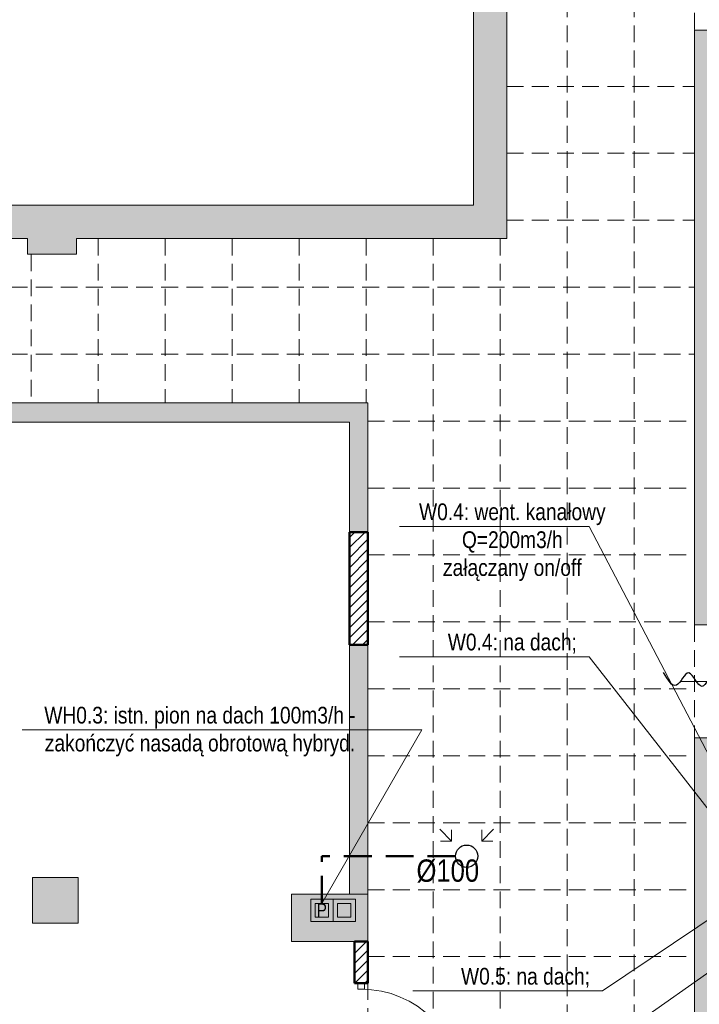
# Model space of a CAD drawing. Header units: millimetres. Extents: x -23540 to 53212, y -37964 to 41185.
# Tile 197 of 203: x 17303 to 17911, y -30390 to -29507. Entities that reach past the tile are written whole.
import ezdxf

# ---------------------------------------------------------------- set-up
doc = ezdxf.new("R2010")
doc.units = ezdxf.units.MM
doc.linetypes.add('DASHED', pattern=[0.75, 0.5, -0.25])
doc.linetypes.add('DASHEDX2', pattern=[1.5, 1, -0.5])
doc.layers.get('0').update_dxf_attribs({"lineweight": 18})
for name, color, linetype, lineweight in [('Cienka', 7, 'Continuous', 18), ('mm_went_opis', 7, 'Continuous', 15), ('mm_Wentylacja', 5, 'Continuous', 50), ('PG_PRZERYWANE_ŚREDNIE', 1, 'DASHEDX2', 18), ('PG_WIDOKOWE_CIENKIE', 1, 'Continuous', 18), ('PG_ŚCIANY_DZIAŁOWE', 3, 'Continuous', 18), ('PG_ŚCIANY_SŁUPY', 4, 'Continuous', 18), ('Przekrojowa', 60, 'Continuous', 18)]:
    doc.layers.add(name, color=color, linetype=linetype, lineweight=lineweight)
doc.styles.get("Standard").update_dxf_attribs({"font": 'arial.ttf'})

# ---------------------------------------------------------------- blocks, each defined once
blk = doc.blocks.new('podciecie')
at = {"layer": 'mm_Wentylacja', "color": 142, "lineweight": 30}
for p, q in [((23288, -37590.5), (23280.93, -37583.43)), ((23288, -37575.5), (23288, -37590.5)), ((23288, -37590.5), (23295.07, -37583.43))]:
    blk.add_line(p, q, dxfattribs=at)
blk.add_spline([(23288, -37575.5), (23283.25, -37570.75), (23295.25, -37558.75), (23284.25, -37547.75), (23295.75, -37536.25)], degree=3, dxfattribs=at)
blk = doc.blocks.new('A$Ca7df3ec1')
at = {"layer": 'PG_ŚCIANY_SŁUPY', "color": 252, "lineweight": 13}
for points in [[(2, 22), (22, 22), (22, 2), (2, 2)], [(6, 18), (18, 18), (18, 6), (6, 6)]]:
    blk.add_lwpolyline(points, close=True, dxfattribs=at)

msp = doc.modelspace()

# ---------------------------------------------------------------- hatches: boundary and pattern name
at = {"layer": 'PG_ŚCIANY_DZIAŁOWE', "true_color": 0x939598, "transparency": 33554610}
h = msp.add_hatch(color=252, dxfattribs=at)
h.dxf.hatch_style = 1
h.paths.add_polyline_path([(17738.86, -29334.46), (17770.86, -29334.46), (17770.86, -29286.46), (17738.86, -29286.46), (17738.86, -29242.46), (17906.86, -29242.46), (17906.86, -29257.21), (17957.86, -29257.21), (17957.86, -29212.46), (17708.86, -29212.46), (17708.86, -29673.46), (16618.36, -29673.46), (16618.36, -29703.46), (16710.36, -29703.46), (16710.36, -29717.46), (16753.36, -29717.46), (16753.36, -29703.46), (17309.36, -29703.46), (17309.36, -29717.46), (17353.36, -29717.46), (17353.36, -29703.46), (17738.86, -29703.46)])
h = msp.add_hatch(color=252, dxfattribs=at)
h.dxf.hatch_style = 1
h.paths.add_polyline_path([(17913.61, -30145.22), (17918.61, -30145.22), (17918.61, -30150.72), (17913.61, -30150.72)])
h.paths.add_polyline_path([(17906.86, -30049.72), (17930.36, -30049.72), (17930.36, -29716.72), (17970.36, -29716.72), (17970.36, -29702.72), (18010.86, -29702.72), (18010.86, -29645.46), (17957.86, -29645.46), (17957.86, -29516.46), (17906.86, -29516.46)])
h.paths.add_polyline_path([(17930.36, -30150.72), (17918.61, -30150.72), (17918.61, -30145.22), (17913.61, -30145.22), (17913.61, -30150.72), (17906.86, -30150.72), (17906.86, -31104.46), (18101.98, -31104.46), (18101.98, -31144.22), (18121.86, -31144.22), (18121.86, -31327.46), (18406.86, -31327.46), (18406.86, -31312.46), (18136.86, -31312.46), (18136.86, -31104.46), (18524.86, -31104.46), (18524.86, -31327.46), (18563.86, -31327.46), (18563.86, -31330.46), (18693.91, -31330.46), (18732.86, -31330.46), (18769.79, -31300.46), (18575.36, -31300.46), (18575.36, -31079.46), (17930.36, -31079.46), (17930.36, -30518.72), (18111.86, -30518.72), (18111.86, -30497.22), (17930.36, -30497.22), (17930.36, -30314.72), (17945.36, -30314.72), (17945.36, -30272.22), (17930.36, -30272.22)])
h = msp.add_hatch(color=252, dxfattribs=at)
h.dxf.hatch_style = 1
h.paths.add_polyline_path([(16754.86, -29867.96), (17597.86, -29867.96), (17597.86, -29966.46), (17614.36, -29966.46), (17614.36, -29850.46), (16651.36, -29850.46), (16651.36, -29867.96), (16681.86, -29867.96), (16688.86, -30377.96), (16754.86, -30377.96)])
h = msp.add_hatch(color=252, dxfattribs=at)
h.dxf.hatch_style = 1
h.paths.add_polyline_path([(17614.36, -30067.46), (17597.86, -30067.46), (17597.86, -30175.46), (17597.86, -30290.96), (17614.36, -30290.96), (17614.36, -30170.46)])
h = msp.add_hatch(color=252, dxfattribs=at)
h.dxf.hatch_style = 1
h.paths.add_polyline_path([(17313.86, -30316.96), (17354.86, -30316.96), (17354.86, -30275.96), (17313.86, -30275.96)])
h = msp.add_hatch(color=252, dxfattribs=at)
h.dxf.hatch_style = 1
h.paths.add_polyline_path([(17614.36, -30290.96), (17597.86, -30290.96), (17545.86, -30290.96), (17545.86, -30316.46), (17545.86, -30333.46), (17594.36, -30333.46), (17602.36, -30333.46), (17614.36, -30333.46), (17614.36, -30321.46)])

# ---------------------------------------------------------------- linework, layer by layer
at = {"color": 251, "lineweight": 20, "true_color": 0x636466}
for p, q in [((17708.86, -29212.46), (17708.86, -29673.46)), ((17738.86, -29334.46), (17738.86, -29703.46)), ((17906.86, -29516.46), (17906.86, -30049.72)), ((17957.86, -29516.46), (17906.86, -29516.46)), ((16618.36, -29673.46), (17708.86, -29673.46)), ((17309.36, -29703.46), (16753.36, -29703.46)), ((17738.86, -29703.46), (17353.36, -29703.46)), ((17353.36, -29717.46), (17309.36, -29717.46)), ((17906.86, -30150.72), (17906.86, -31104.46)), ((17545.86, -30333.46), (17602.36, -30333.46))]:
    msp.add_line(p, q, dxfattribs=at)
at = {"color": 251, "true_color": 0x636466}
for p, q in [((17309.36, -29717.46), (17309.36, -29703.46)), ((17353.36, -29717.46), (17353.36, -29703.46)), ((17614.36, -29850.46), (16651.36, -29850.46)), ((17614.36, -29966.46), (17614.36, -29850.46)), ((16754.86, -29867.96), (17597.86, -29867.96)), ((17597.86, -29867.96), (17597.86, -29966.46)), ((17597.86, -29966.46), (17614.36, -29966.46)), ((17597.86, -30067.46), (17597.86, -30290.96)), ((17597.86, -30067.46), (17614.36, -30067.46)), ((17614.36, -30290.96), (17614.36, -30067.46)), ((17313.86, -30275.96), (17354.86, -30275.96)), ((17313.86, -30275.96), (17313.86, -30316.96)), ((17354.86, -30275.96), (17354.86, -30316.96)), ((17614.36, -30290.96), (17545.86, -30290.96)), ((17545.86, -30290.96), (17545.86, -30333.46)), ((17614.36, -30333.46), (17614.36, -30290.96)), ((17313.86, -30316.96), (17354.86, -30316.96)), ((17602.36, -30333.46), (17614.36, -30333.46)), ((17611.36, -30370.59), (17605.36, -30370.59)), ((17605.36, -30370.59), (17605.36, -30376.09)), ((17611.36, -30376.09), (17611.36, -30370.59)), ((17605.36, -30376.09), (17611.36, -30376.09))]:
    msp.add_line(p, q, dxfattribs=at)
at = {"color": 251, "true_color": 0x636466, "extrusion": (0, 0, -1)}
msp.add_line((17951.2, -30100.22), (17894.71, -30100.22), dxfattribs=at)
msp.add_arc((-17608.36, -30466.09), 90, 90, 180, dxfattribs=at)
at = {"layer": 'Cienka', "color": 251, "true_color": 0x636466}
for p, q in [((17930.36, -30049.72), (17906.86, -30049.72)), ((17930.36, -30150.72), (17906.86, -30150.72))]:
    msp.add_line(p, q, dxfattribs=at)
at = {"layer": 'mm_went_opis'}
for p, q in [((17812.59, -29961.38), (17642.76, -29961.38)), ((17812.59, -29961.38), (17959.46, -30242.67)), ((17812.59, -30078.11), (17642.76, -30078.11)), ((17812.59, -30078.11), (17962.19, -30270.08)), ((17662.62, -30143.67), (17304.66, -30143.67)), ((17662.62, -30143.67), (17573.18, -30299.46)), ((17824.41, -30377.67), (17982.9, -30271.2)), ((17824.41, -30427.83), (18036.85, -30278.4)), ((17824.41, -30377.67), (17654.58, -30377.67))]:
    msp.add_line(p, q, dxfattribs=at)
at = {"layer": 'mm_Wentylacja', "color": 142, "lineweight": 20}
for p, q in [((17678.71, -30232.82), (17689.32, -30243.43)), ((17727, -30232.82), (17716.39, -30243.43)), ((17689.32, -30243.43), (17689.32, -30233.43)), ((17716.39, -30243.43), (17716.39, -30233.43)), ((17689.32, -30243.43), (17679.32, -30243.43)), ((17716.39, -30243.43), (17726.39, -30243.43))]:
    msp.add_line(p, q, dxfattribs=at)
at = {"layer": 'mm_Wentylacja', "color": 1, "linetype": 'DASHED', "lineweight": 50, "ltscale": 50}
for p in [(17692.86, -30256.96), (17573.18, -30299.46)]:
    msp.add_line(p, (17573.18, -30256.96), dxfattribs=at)
at = {"layer": 'mm_Wentylacja', "color": 1, "lineweight": 30}
msp.add_circle((17702.86, -30256.96), 10, dxfattribs=at)
at = {"layer": 'PG_PRZERYWANE_ŚREDNIE', "color": 251, "lineweight": 15, "ltscale": 15, "true_color": 0x636466}
for p, q in [((17792.86, -29242.46), (17792.86, -31872.46)), ((17852.86, -29242.46), (17852.86, -31872.46)), ((17906.86, -29388.46), (17906.86, -29516.46)), ((17738.86, -29566.96), (17906.86, -29566.96)), ((17738.86, -29626.96), (17906.86, -29626.96)), ((17738.86, -29686.96), (17906.86, -29686.96)), ((17372.86, -29703.46), (17372.86, -29850.46)), ((17432.86, -29703.46), (17432.86, -29850.46)), ((17492.86, -29703.46), (17492.86, -29850.46)), ((17552.86, -29703.46), (17552.86, -29850.46)), ((17612.86, -29703.46), (17612.86, -29850.46)), ((17672.86, -29703.46), (17672.86, -30482.46)), ((17732.86, -29703.46), (17732.86, -30482.46)), ((17312.86, -29717.46), (17312.86, -29850.46)), ((16484.36, -29746.96), (17906.86, -29746.96)), ((16484.36, -29806.96), (17906.86, -29806.96)), ((17614.36, -29866.96), (17906.86, -29866.96)), ((17614.36, -29926.96), (17906.86, -29926.96)), ((17614.36, -29966.46), (17614.36, -30067.46)), ((17614.36, -29986.96), (17906.86, -29986.96)), ((17614.36, -30046.96), (17906.86, -30046.96)), ((17906.86, -30049.72), (17906.86, -30150.72)), ((17614.36, -30106.96), (17906.86, -30106.96)), ((17614.36, -30166.96), (17906.86, -30166.96)), ((17614.36, -30226.96), (17906.86, -30226.96)), ((17614.36, -30286.96), (17906.86, -30286.96)), ((17614.36, -30346.96), (17906.86, -30346.96)), ((17614.36, -30370.59), (17614.36, -30471.59)), ((17614.36, -30370.59), (17614.36, -30471.59))]:
    msp.add_line(p, q, dxfattribs=at)
at = {"layer": 'PG_WIDOKOWE_CIENKIE', "color": 251, "linetype": 'Continuous', "lineweight": 18, "true_color": 0x636466}
for p, q in [((17597.86, -29971.43), (17602.82, -29966.46)), ((17597.86, -29980.41), (17611.8, -29966.46)), ((17597.86, -29989.39), (17614.36, -29972.89)), ((17597.86, -29998.37), (17614.36, -29981.87)), ((17597.86, -30007.35), (17614.36, -29990.85)), ((17597.86, -30016.33), (17614.36, -29999.83)), ((17597.86, -30025.31), (17614.36, -30008.81)), ((17597.86, -30034.29), (17614.36, -30017.79)), ((17597.86, -30043.27), (17614.36, -30026.77)), ((17597.86, -30052.25), (17614.36, -30035.75)), ((17597.86, -30061.23), (17614.36, -30044.73)), ((17600.6, -30067.46), (17614.36, -30053.71)), ((17609.58, -30067.46), (17614.36, -30062.69)), ((17602.36, -30335.12), (17604.01, -30333.46)), ((17602.36, -30344.1), (17612.99, -30333.46)), ((17602.36, -30353.08), (17614.36, -30341.08)), ((17602.36, -30362.06), (17614.36, -30350.06)), ((17602.8, -30370.59), (17614.36, -30359.04)), ((17611.78, -30370.59), (17614.36, -30368.02))]:
    msp.add_line(p, q, dxfattribs=at)
at = {"layer": 'PG_WIDOKOWE_CIENKIE', "color": 251, "lineweight": 50, "true_color": 0x636466}
for p, q in [((17597.86, -29966.46), (17614.36, -29966.46)), ((17597.86, -30067.46), (17597.86, -29966.46)), ((17614.36, -29966.46), (17614.36, -30067.46)), ((17614.36, -30067.46), (17597.86, -30067.46)), ((17602.36, -30333.46), (17602.36, -30370.59)), ((17602.36, -30370.59), (17602.36, -30333.46)), ((17602.36, -30333.46), (17614.36, -30333.46)), ((17614.36, -30333.46), (17614.36, -30370.59)), ((17614.36, -30333.46), (17614.36, -30370.59)), ((17602.36, -30370.59), (17614.36, -30370.59))]:
    msp.add_line(p, q, dxfattribs=at)

# ---------------------------------------------------------------- block references
at = {"layer": 'mm_Wentylacja', "color": 2, "lineweight": 30, "rotation": 89.99999999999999}
msp.add_blockref('podciecie', (-19656.99, -53387.96), dxfattribs=at)
at = {"layer": 'Przekrojowa', "color": 3}
for p in [(17561.18, -30317.46), (17581.18, -30317.46)]:
    msp.add_blockref('A$Ca7df3ec1', p, dxfattribs=at)

# ---------------------------------------------------------------- texts
at = {"layer": 'mm_went_opis', "attachment_point": 2}
for s, insert, char_height, width in [('{\\fArial Narrow|b0|i0|c238|p34;W0.4: went. kanałowy\\PQ=200m3/h\\Pzałączany on/off}', (17743.76, -29940.74), 15, 195.5), ('{\\fArial Narrow|b0|i0|c238|p34;W0.4: na dach; }', (17743.76, -30057.48), 15, 195.5), ('{\\fArial Narrow|b0|i0|c238|p34;WH0.3: istn. pion na dach 100m3/h - zakończyć nasadą obrotową hybryd.}', (17464, -30123.03), 15, 300.0853), ('{\\fArial Narrow|b0|i0|c238|p34;Ø100}', (17685.96, -30259.86), 20, 139), ('{\\fArial Narrow|b0|i0|c238|p34;W0.5: na dach; }', (17755.58, -30357.03), 15, 195.5)]:
    msp.add_mtext(s, dxfattribs=dict(at, insert=insert, char_height=char_height, width=width))
at = {"layer": 'mm_went_opis', "color": 4, "insert": (17573.1, -30299.14), "char_height": 12, "width": 196.6572, "attachment_point": 2}
msp.add_mtext('{\\fArial Narrow|b0|i0|c238|p34;P}', dxfattribs=at)

doc.saveas('drawing.dxf')
